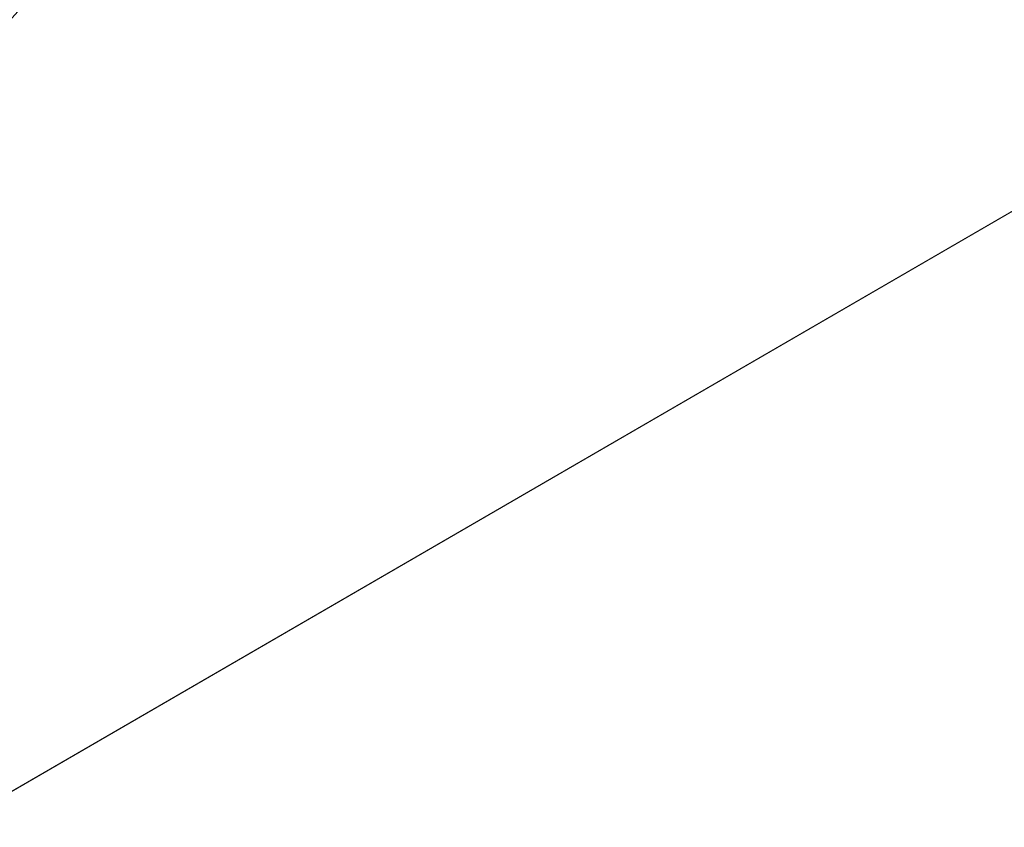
# Model space of a CAD drawing. Header units: millimetres. Extents: x -430348 to -225823, y -86243 to 5084.
# Tile 136 of 256: x -402181 to -400500, y -62181 to -60803. Entities that reach past the tile are written whole.
import ezdxf

# ---------------------------------------------------------------- set-up
doc = ezdxf.new("R2010")
doc.units = ezdxf.units.MM
doc.layers.add('A-ROOF', color=132, linetype='Continuous', lineweight=9)

msp = doc.modelspace()

# ---------------------------------------------------------------- meshes
at = {"layer": 'A-ROOF'}
mesh = msp.add_polyface(dxfattribs=at)
corners = [(-401332.4, -59842.4, 66627), (-404678.7, -63558.8, 64150.9), (-405048.8, -56496.1, 64150.9)]
mesh.append_faces([[corners[k] for k in face] for face in [(0, 1, 2)]])
mesh = msp.add_polyface(dxfattribs=at)
corners = [(-404678.7, -63558.8, 64273), (-401332.4, -59842.4, 66749), (-405048.8, -56496.1, 64273)]
mesh.append_faces([[corners[k] for k in face] for face in [(2, 0, 1)]])
mesh = msp.add_polyface(dxfattribs=at)
corners = [(-404678.7, -63558.8, 64150.9), (-401332.4, -59842.4, 66627), (-399187.3, -59729.9, 66627), (-399154.4, -60357.5, 66186.9), (-398275.6, -60311.4, 66186.9), (-398308.5, -59683.9, 66627), (-386809.9, -59081.3, 66627), (-386778.9, -59673.4, 66211.8), (-385881.4, -59626.4, 66211.8), (-385912.4, -59034.2, 66627), (-383738.9, -58920.3, 66627), (-380022.5, -62266.6, 64150.9)]
mesh.append_faces([[corners[k] for k in face] for face in [(3, 0, 1, 2)]], dxfattribs={"vtx0": -1})
mesh.append_faces([[corners[k] for k in face] for face in [(8, 11, 7)]], dxfattribs={"vtx0": -1, "vtx1": -1})
mesh.append_faces([[corners[k] for k in face] for face in [(0, 3, 4, 11)]], dxfattribs={"vtx0": -1, "vtx2": -1})
mesh.append_faces([[corners[k] for k in face] for face in [(10, 11, 8, 9)]], dxfattribs={"vtx1": -1})
mesh.append_faces([[corners[k] for k in face] for face in [(4, 5, 7, 11)]], dxfattribs={"vtx1": -1, "vtx2": -1, "vtx3": -1})
mesh.append_faces([[corners[k] for k in face] for face in [(5, 6, 7)]], dxfattribs={"vtx2": -1})
mesh = msp.add_polyface(dxfattribs=at)
corners = [(-401332.4, -59842.4, 66749), (-404678.7, -63558.8, 64273), (-380022.5, -62266.6, 64273), (-383738.9, -58920.3, 66749), (-385912.4, -59034.2, 66749), (-385881.4, -59626.4, 66333.9), (-386778.9, -59673.4, 66333.9), (-386809.9, -59081.3, 66749), (-398308.5, -59683.9, 66749), (-398275.6, -60311.4, 66309), (-399154.4, -60357.5, 66309), (-399187.3, -59729.9, 66749)]
mesh.append_faces([[corners[k] for k in face] for face in [(5, 2, 3, 4)]], dxfattribs={"vtx0": -1})
mesh.append_faces([[corners[k] for k in face] for face in [(2, 5, 6, 9)]], dxfattribs={"vtx0": -1, "vtx2": -1, "vtx3": -1})
mesh.append_faces([[corners[k] for k in face] for face in [(0, 1, 10, 11), (8, 9, 6, 7)]], dxfattribs={"vtx1": -1})
mesh.append_faces([[corners[k] for k in face] for face in [(9, 10, 1, 2)]], dxfattribs={"vtx1": -1, "vtx3": -1})

doc.saveas('drawing.dxf')
